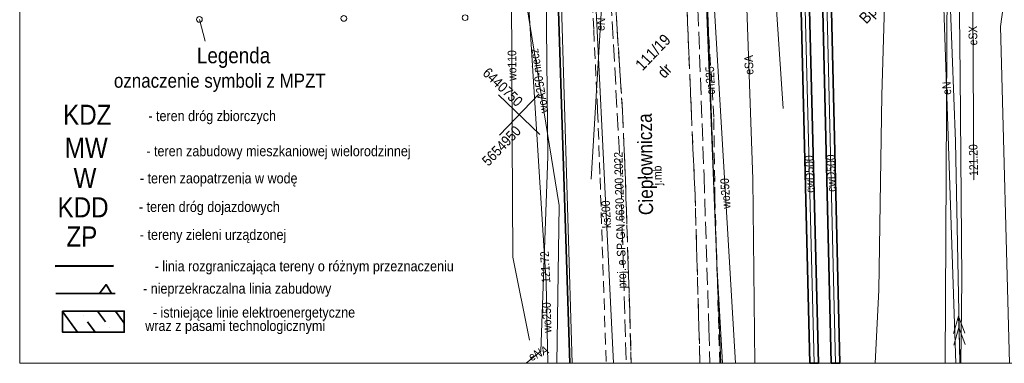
# Model space of a CAD drawing. Extents: x 0 to 6443539, y 0 to 5655063.
# Tile 26 of 64: x 6441072 to 6441157, y 5654557 to 5654587. Entities that reach past the tile are written whole.
import ezdxf
from ezdxf.enums import TextEntityAlignment as Align

# ---------------------------------------------------------------- set-up
doc = ezdxf.new("R2010")
doc.units = 0
doc.header["$MEASUREMENT"] = 0
for name, pattern in [('1.0_0.5', [1.5, 1, -0.5]), ('1.5_0.5', [2, 1.5, -0.5]), ('219-500', [0]), ('PRZER2-1', [3, 2, -1]), ('PRZER3-1', [4, 3, -1])]:
    doc.linetypes.add(name, pattern=pattern)
doc.layers.get('0').update_dxf_attribs({"color": 2, "linetype": 'CONTINUOUS', "lineweight": 5})
for name, color, linetype, lineweight in [('1ramki', 7, 'PRZER2-1', 18), ('Warstwa 63', 7, 'CONTINUOUS', 0), ('z - MPZT', 121, 'PRZER3-1', 18)]:
    doc.layers.add(name, color=color, linetype=linetype, lineweight=lineweight)
for name, color, linetype in [('202-punkt graniczny', 7, 'CONTINUOUS'), ('203-punkt graniczny', 7, 'CONTINUOUS'), ('210-oznaczenie konturu użytku gruntowego', 7, 'CONTINUOUS'), ('211-numer działki ewidencyjnej', 7, 'CONTINUOUS'), ('218-kontur użytku gruntowego', 7, 'CONTINUOUS'), ('219-działka ewidencyjna', 7, 'CONTINUOUS'), ('994-Nazwa ulicy', 7, 'CONTINUOUS'), ('chodnik', 7, 'CONTINUOUS'), ('jezdnia', 7, 'CONTINUOUS'), ('jezdnia-Atr17', 7, 'CONTINUOUS'), ('krawężnik', 7, 'CONTINUOUS'), ('obudowa ochronna przewodu', 7, 'CONTINUOUS'), ('ogrodzenie trwałe', 7, 'CONTINUOUS'), ('przewód ciepłowniczy', 7, 'CONTINUOUS'), ('przewód ciepłowniczy-Atr1', 7, 'CONTINUOUS'), ('przewód elektroenergetyczny podziemny', 7, 'CONTINUOUS'), ('przewód elektroenergetyczny podziemny - ob. projektowany', 7, 'CONTINUOUS'), ('przewód elektroenergetyczny podziemny - ob. projektowany-Atr1', 7, 'CONTINUOUS'), ('przewód elektroenergetyczny podziemny-Atr1', 7, 'CONTINUOUS'), ('przewód kanalizacyjny', 7, 'CONTINUOUS'), ('przewód kanalizacyjny-Atr1', 7, 'CONTINUOUS'), ('przewód telekomunikacyjny podziemny - ob. projektowany', 7, 'CONTINUOUS'), ('przewód wodociągowy', 7, 'CONTINUOUS'), ('przewód wodociągowy-Atr1', 7, 'CONTINUOUS'), ('rzedna', 7, 'CONTINUOUS'), ('rzedna-Atr2', 7, 'CONTINUOUS')]:
    doc.layers.add(name, color=color, linetype=linetype)
doc.styles.add('MapaZas', font='geodezja.shx', dxfattribs={"width": 0.9})
doc.linetypes.add('902-500', pattern='A,3.75,0,[1,ksztalty.shx,S=0.5,R=0,X=0,Y=0],3.75', length=7.5)
doc.linetypes.add('NLZ', pattern='A,3,-1,[35,msgB.shx,S=0.008,R=0,X=-0.5,Y=0],3', length=7)
doc.linetypes.add('OLZ', pattern='A,3,-1,[36,msgB.shx,S=0.008,R=0,X=-0.5,Y=0],3', length=7)

# ---------------------------------------------------------------- blocks, each defined once
blk = doc.blocks.new('202')
at = {"color": 0, "linetype": 'Continuous', "lineweight": 0}
blk.add_circle((0, 0), 0.25, dxfattribs=at)
blk = doc.blocks.new('203')
at = {"linetype": 'Continuous', "lineweight": 0}
h = blk.add_hatch(color=0, dxfattribs=at)
edge = h.paths.add_edge_path()
edge.add_arc((0, 0), 0.045, 0, 360)
blk = doc.blocks.new('PW01')
at = {"linetype": 'Continuous', "lineweight": 13}
h = blk.add_hatch(color=0, dxfattribs=at)
edge = h.paths.add_edge_path()
edge.add_arc((0, 0), 0.045, 0, 360)

msp = doc.modelspace()

# ---------------------------------------------------------------- hatches: boundary and pattern name
at = {"layer": 'z - MPZT', "linetype": 'Continuous', "lineweight": 35}
h = msp.add_hatch(dxfattribs=at)
h.set_pattern_fill('ANSI36', color=0, scale=10, angle=261)
h.set_pattern_definition([(306, (112.9452, -411.2113), (2.29705148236, -1.03499310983), [3.125, -0.625, 0, -0.625])])
h.paths.add_polyline_path([(6441075.414, 5654561.273), (6441080.786, 5654561.273), (6441080.786, 5654559.439), (6441075.414, 5654559.439)])

# ---------------------------------------------------------------- linework, layer by layer
at = {"color": 0, "lineweight": 13}
for p, q in [((6441117.021, 5654576.668), (6441113.41, 5654580.126)), ((6441117.021, 5654576.668), (6441113.41, 5654580.126)), ((6441113.487, 5654576.591), (6441116.945, 5654580.202)), ((6441113.487, 5654576.591), (6441116.945, 5654580.202))]:
    msp.add_line(p, q, dxfattribs=at)
at = {"color": 0, "linetype": 'Continuous', "lineweight": 13}
for p, q in [((6441153.486, 5654560.836), (6441153.048, 5654559.317)), ((6441153.655, 5654556.737), (6441153.486, 5654560.836)), ((6441153.486, 5654560.836), (6441154.047, 5654559.358)), ((6441153.527, 5654559.837), (6441153.09, 5654558.318)), ((6441153.527, 5654559.837), (6441154.089, 5654558.359))]:
    msp.add_line(p, q, dxfattribs=at)
at = {"layer": '1ramki', "color": 0, "linetype": 'Continuous', "lineweight": 13, "flags": 128}
msp.add_lwpolyline([(6441071.681, 5654696.745), (6441272.347, 5654696.745), (6441272.347, 5654556.737), (6441071.681, 5654556.737)], close=True, dxfattribs=at)
msp.add_lwpolyline([(6441071.681, 5654696.745), (6441272.347, 5654696.745), (6441272.347, 5654556.737), (6441071.681, 5654556.737)], close=True, dxfattribs=at)
at = {"layer": '218-kontur użytku gruntowego', "color": 0, "linetype": 'Continuous', "lineweight": 13}
for points in [[(6441119.841, 5654556.737), (6441118.314, 5654607.413)], [(6441118.314, 5654607.413), (6441119.841, 5654556.737)], [(6441130.765, 5654607.3), (6441132.793, 5654556.737)], [(6441132.793, 5654556.737), (6441130.765, 5654607.3)]]:
    msp.add_lwpolyline(points, dxfattribs=at)
at = {"layer": '219-działka ewidencyjna', "color": 0, "linetype": '219-500', "lineweight": 13}
for points in [[(6441152.633, 5654611.905), (6441152.341, 5654556.737)], [(6441119.841, 5654556.737), (6441118.314, 5654607.413)], [(6441132.793, 5654556.737), (6441130.765, 5654607.3)], [(6441087.852, 5654584.79), (6441087.346, 5654586.683)]]:
    msp.add_lwpolyline(points, dxfattribs=at)
at = {"layer": 'chodnik', "color": 0, "linetype": '1.0_0.5', "lineweight": 13}
for points in [[(6441135.982, 5654609.684), (6441135.898, 5654609.668), (6441135.63, 5654609.634), (6441135.369, 5654609.607), (6441135.101, 5654609.573), (6441134.833, 5654609.524), (6441134.579, 5654609.477), (6441134.304, 5654609.435), (6441134.044, 5654609.38), (6441133.579, 5654609.271), (6441133.151, 5654609.113), (6441132.955, 5654608.069), (6441131.471, 5654606.693), (6441130.858, 5654604.954), (6441130.423, 5654601.868), (6441129.744, 5654600.524), (6441129.628, 5654596.44), (6441129.881, 5654586.367), (6441130.224, 5654578.411), (6441130.538, 5654571.408), (6441130.965, 5654556.737)], [(6441132.694, 5654556.737), (6441132.271, 5654571.064), (6441132.174, 5654578.163), (6441131.67, 5654586.385), (6441131.425, 5654594.11), (6441131.358, 5654600.141), (6441133.291, 5654603.635), (6441134.218, 5654604.603), (6441134.893, 5654604.801), (6441136.992, 5654605.2), (6441139.704, 5654605.358), (6441139.638, 5654607.429), (6441136.524, 5654607.213), (6441136.085, 5654608.519), (6441135.982, 5654609.684)], [(6441121.155, 5654595.776), (6441121.712, 5654585.745), (6441122.048, 5654578.707), (6441122.26, 5654572.87)], [(6441124.97, 5654556.737), (6441124.843, 5654561.341), (6441124.469, 5654572.762), (6441124.212, 5654578.74), (6441123.747, 5654585.845), (6441123.214, 5654595.757)], [(6441122.26, 5654572.87), (6441122.792, 5654556.737)]]:
    msp.add_lwpolyline(points, dxfattribs=at)
at = {"layer": 'jezdnia', "color": 0, "linetype": '1.5_0.5', "lineweight": 13}
msp.add_lwpolyline([(6441130.965, 5654556.737), (6441130.538, 5654571.408), (6441130.224, 5654578.411), (6441129.881, 5654586.367), (6441129.628, 5654596.44), (6441129.744, 5654600.524), (6441123.214, 5654595.757), (6441123.747, 5654585.845), (6441124.212, 5654578.74), (6441124.469, 5654572.762), (6441124.843, 5654561.341), (6441124.97, 5654556.737)], dxfattribs=at)
at = {"layer": 'krawężnik', "color": 0, "linetype": 'Continuous', "lineweight": 13, "flags": 128}
msp.add_lwpolyline([(6441129.881, 5654586.367), (6441129.628, 5654596.44), (6441129.744, 5654600.524), (6441129.877, 5654604.219)], dxfattribs=at)
at = {"layer": 'obudowa ochronna przewodu', "color": 0, "lineweight": 35}
for p, q in [((6441142.227, 5654595.696), (6441143.153, 5654556.746)), ((6441140.553, 5654556.728), (6441139.569, 5654595.593)), ((6441141.303, 5654556.747), (6441140.319, 5654595.612)), ((6441141.477, 5654595.678), (6441142.403, 5654556.729)), ((6441140.553, 5654556.728), (6441140.928, 5654556.737)), ((6441141.303, 5654556.747), (6441140.928, 5654556.737)), ((6441142.403, 5654556.729), (6441142.778, 5654556.737)), ((6441143.153, 5654556.746), (6441142.778, 5654556.737))]:
    msp.add_line(p, q, dxfattribs=at)
at = {"layer": 'ogrodzenie trwałe', "color": 0, "linetype": '902-500', "lineweight": 35}
msp.add_lwpolyline([(6441119.625, 5654556.737), (6441118.018, 5654606.409)], dxfattribs=at)
at = {"layer": 'przewód ciepłowniczy', "color": 0, "linetype": 'Continuous', "lineweight": 13}
for points in [[(6441131.305, 5654596.717), (6441132.416, 5654565.996), (6441132.47, 5654564.837), (6441132.92, 5654556.737)], [(6441139.944, 5654595.603), (6441140.927, 5654556.737)], [(6441142.782, 5654556.737), (6441141.852, 5654595.687)]]:
    msp.add_lwpolyline(points, dxfattribs=at)
at = {"layer": 'przewód elektroenergetyczny podziemny', "color": 0, "linetype": 'Continuous', "lineweight": 13}
for points in [[(6441143.268, 5654672.96), (6441143.325, 5654670.343), (6441143.508, 5654661.57), (6441143.771, 5654649.453), (6441143.884, 5654637.34), (6441144.526, 5654628.626), (6441145.264, 5654617.092), (6441146.393, 5654603.494), (6441147.163, 5654591.806), (6441146.83, 5654580.079), (6441146.554, 5654563.091), (6441146.236, 5654556.737)], [(6441133.705, 5654624.035), (6441133.769, 5654618.781), (6441133.964, 5654608.155), (6441134.156, 5654605.16), (6441134.88, 5654592.657), (6441135.573, 5654572.762), (6441135.748, 5654556.737)], [(6441157.957, 5654556.737), (6441157.153, 5654586.06), (6441159.214, 5654600.95), (6441159.844, 5654605.526), (6441160.721, 5654612.052)], [(6441115.826, 5654556.737), (6441117.112, 5654557.778), (6441117.72, 5654574.752), (6441117.5, 5654594.374), (6441117.601, 5654597.573), (6441115.085, 5654611.516)], [(6441151.014, 5654611.862), (6441150.825, 5654605.26), (6441152.359, 5654599.083), (6441153.24, 5654576.045), (6441153.603, 5654556.737)], [(6441153.271, 5654556.737), (6441151.502, 5654609.235), (6441152.876, 5654609.512), (6441152.979, 5654611.905)], [(6441152.378, 5654611.899), (6441152.612, 5654609.598), (6441152.549, 5654605.658), (6441153.478, 5654597.707), (6441153.638, 5654581.853), (6441153.791, 5654563.984), (6441153.699, 5654556.737)]]:
    msp.add_lwpolyline(points, dxfattribs=at)
at = {"layer": 'przewód elektroenergetyczny podziemny', "color": 0, "linetype": 'Continuous', "lineweight": 13, "flags": 128}
for points in [[(6441112.296, 5654609.687), (6441120.413, 5654606.206), (6441121.989, 5654604.281), (6441123.113, 5654599.758), (6441121.491, 5654572.761)], [(6441154.833, 5654572.72), (6441154.678, 5654597.818), (6441154.945, 5654598.559)]]:
    msp.add_lwpolyline(points, dxfattribs=at)
at = {"layer": 'przewód elektroenergetyczny podziemny - ob. projektowany', "color": 0, "linetype": '1.5_0.5', "lineweight": 13}
for points in [[(6441071.681, 5654622.668), (6441080.042, 5654622.518), (6441080.516, 5654622.161), (6441082.955, 5654613.719), (6441083.564, 5654613.372), (6441086.349, 5654614.125), (6441104.447, 5654613.838), (6441114.625, 5654619.059), (6441119.892, 5654614.873), (6441120.763, 5654606.992), (6441130.345, 5654599.589), (6441131.323, 5654573.052), (6441131.745, 5654559.758), (6441131.839, 5654556.737)], [(6441096.184, 5654609.345), (6441096.194, 5654609.239), (6441096.217, 5654609.148), (6441096.268, 5654609.057), (6441096.334, 5654608.98), (6441096.413, 5654608.918), (6441096.492, 5654608.871), (6441096.591, 5654608.844), (6441096.69, 5654608.832), (6441099.563, 5654608.796), (6441117.971, 5654618.347), (6441119.956, 5654616.169), (6441121.74, 5654604.035), (6441122.058, 5654602.401), (6441123.101, 5654590.492), (6441124.084, 5654572.535), (6441124.544, 5654556.737)]]:
    msp.add_lwpolyline(points, dxfattribs=at)
at = {"layer": 'przewód kanalizacyjny', "color": 0, "linetype": 'Continuous', "lineweight": 13, "flags": 128}
msp.add_lwpolyline([(6441136.622, 5654611.508), (6441136.944, 5654597.921), (6441138.219, 5654578.909)], dxfattribs=at)
at = {"layer": 'przewód kanalizacyjny', "color": 0, "linetype": 'Continuous', "lineweight": 13}
msp.add_lwpolyline([(6441123.421, 5654556.737), (6441121.259, 5654601.076)], dxfattribs=at)
at = {"layer": 'przewód telekomunikacyjny podziemny - ob. projektowany', "color": 0, "linetype": '1.5_0.5', "lineweight": 13}
msp.add_lwpolyline([(6441071.681, 5654622.668), (6441080.042, 5654622.518), (6441080.516, 5654622.161), (6441082.955, 5654613.719), (6441083.564, 5654613.372), (6441086.349, 5654614.125), (6441104.447, 5654613.838), (6441114.625, 5654619.059), (6441119.892, 5654614.873), (6441120.763, 5654606.992), (6441130.345, 5654599.589), (6441131.323, 5654573.052), (6441131.745, 5654559.758), (6441131.839, 5654556.737)], dxfattribs=at)
at = {"layer": 'przewód wodociągowy', "color": 0, "linetype": 'Continuous', "lineweight": 13}
for points in [[(6441112.22, 5654611.545), (6441112.227, 5654610.584), (6441115.179, 5654592.181), (6441118.683, 5654570.48), (6441118.483, 5654556.737)], [(6441152.385, 5654611.906), (6441145.574, 5654609.305), (6441139.575, 5654607.074), (6441135.312, 5654606.02), (6441131.148, 5654605.59), (6441134.062, 5654556.737)], [(6441113.534, 5654603.433), (6441114.696, 5654602.709), (6441115.149, 5654602.054), (6441117.549, 5654563.729), (6441117.71, 5654556.737)]]:
    msp.add_lwpolyline(points, dxfattribs=at)
at = {"layer": 'przewód wodociągowy', "color": 0, "linetype": 'Continuous', "lineweight": 13, "flags": 128}
msp.add_lwpolyline([(6441106.852, 5654605.997), (6441113.762, 5654605.998), (6441114.472, 5654598.34), (6441114.555, 5654588.984), (6441114.609, 5654576.347), (6441114.65, 5654565.965), (6441116.115, 5654558.733)], dxfattribs=at)
at = {"layer": 'z - MPZT', "color": 0, "linetype": 'OLZ', "lineweight": 50}
msp.add_line((6441074.781, 5654565.175), (6441079.868, 5654565.206), dxfattribs=at)
at = {"layer": 'z - MPZT', "color": 0, "linetype": 'OLZ', "lineweight": 35}
msp.add_lwpolyline([(6441078.631, 5654562.813), (6441079.675, 5654562.812), (6441079.675, 5654562.812), (6441079.203, 5654563.59), (6441078.631, 5654562.813)], dxfattribs=at)
at = {"layer": 'z - MPZT', "color": 0, "linetype": 'NLZ', "lineweight": 35}
msp.add_lwpolyline([(6441074.829, 5654562.814), (6441080.003, 5654562.814)], dxfattribs=at)
at = {"layer": 'z - MPZT', "color": 0, "linetype": 'Continuous', "lineweight": 35}
msp.add_lwpolyline([(6441075.414, 5654561.273), (6441080.786, 5654561.273), (6441080.786, 5654559.439), (6441075.414, 5654559.439)], close=True, dxfattribs=at)

# ---------------------------------------------------------------- block references
at = {"layer": '202-punkt graniczny', "color": 0, "linetype": 'Continuous', "lineweight": 13, "rotation": 46.24115728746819}
for p in [(6441099.927, 5654586.765), (6441110.499, 5654586.831), (6441087.346, 5654586.683)]:
    msp.add_blockref('202', p, dxfattribs=at)
at = {"layer": '203-punkt graniczny', "color": 0, "linetype": 'Continuous', "lineweight": 13, "rotation": 46.24115728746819}
msp.add_blockref('203', (6441091.172, 5654572.359), dxfattribs=at)
at = {"layer": 'rzedna', "color": 0, "linetype": 'Continuous', "lineweight": 13, "rotation": 46.24115728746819}
for p in [(6441154.833, 5654572.72), (6441117.549, 5654563.729)]:
    msp.add_blockref('PW01', p, dxfattribs=at)

# ---------------------------------------------------------------- texts
at = {"layer": '210-oznaczenie konturu użytku gruntowego', "color": 0, "linetype": 'Continuous', "lineweight": 13, "style": 'MapaZas', "width": 0.9}
for s, p in [('Bp', (6441145.465, 5654586.221)), ('dr', (6441127.87, 5654581.479))]:
    msp.add_text(s, height=1, rotation=46.24116, dxfattribs=at).set_placement(p)
at = {"layer": '211-numer działki ewidencyjnej', "color": 0, "linetype": 'Continuous', "lineweight": 13, "style": 'MapaZas', "width": 0.9}
msp.add_text('111/19', height=1, rotation=46.24116, dxfattribs=at).set_placement((6441125.953, 5654582.15))
at = {"layer": '994-Nazwa ulicy', "color": 0, "linetype": 'Continuous', "lineweight": 13, "style": 'MapaZas', "width": 0.9}
msp.add_text('Ciepłownicza', height=1.25, rotation=90.78816, dxfattribs=at).set_placement((6441126.201, 5654574.066), align=Align.MIDDLE_CENTER)
at = {"layer": 'jezdnia-Atr17', "color": 0, "lineweight": 13, "style": 'MapaZas', "width": 0.9}
msp.add_text('j.mb', height=0.75, rotation=90.85616, dxfattribs=at).set_placement((6441127.248, 5654573.091), align=Align.MIDDLE_CENTER)
at = {"layer": 'przewód ciepłowniczy-Atr1', "color": 0, "lineweight": 13, "style": 'MapaZas', "width": 0.9}
for s, rotation, p in [('cn225', 92.07116, (6441131.857, 5654581.36)), ('cwD500', 91.44916, (6441140.514, 5654573.209)), ('cwD500', 91.36716, (6441142.387, 5654573.285))]:
    msp.add_text(s, height=0.75, rotation=rotation, dxfattribs=at).set_placement(p, align=Align.MIDDLE_CENTER)
at = {"layer": 'przewód elektroenergetyczny podziemny - ob. projektowany-Atr1', "color": 0, "lineweight": 13, "style": 'MapaZas', "width": 0.9}
msp.add_text('proj. e SP-GN.6630.200.2022', height=0.75, rotation=91.66716, dxfattribs=at).set_placement((6441124.013, 5654569.195), align=Align.MIDDLE_CENTER)
at = {"layer": 'przewód elektroenergetyczny podziemny-Atr1', "color": 0, "lineweight": 13, "style": 'MapaZas', "width": 0.9}
for s, rotation, p in [('eN', 86.56116, (6441122.302, 5654586.26)), ('eSX', 90.35316, (6441154.752, 5654585.272)), ('eSA', 91.99316, (6441135.23, 5654582.713)), ('eN', 91.92816, (6441152.467, 5654580.689)), ('eNA', 24.93616, (6441116.898, 5654557.605))]:
    msp.add_text(s, height=0.75, rotation=rotation, dxfattribs=at).set_placement(p, align=Align.MIDDLE_CENTER)
at = {"layer": 'przewód kanalizacyjny-Atr1', "color": 0, "lineweight": 13, "style": 'MapaZas', "width": 0.9}
msp.add_text('ks200', height=0.75, rotation=92.74116, dxfattribs=at).set_placement((6441122.788, 5654569.706), align=Align.MIDDLE_CENTER)
at = {"layer": 'przewód wodociągowy-Atr1', "color": 0, "lineweight": 13, "style": 'MapaZas', "width": 0.9}
for s, rotation, p in [('wo110', 90.24716, (6441114.585, 5654582.669)), ('woA250-niecz', 99.17316, (6441116.934, 5654581.334)), ('wo250', 93.41316, (6441133.181, 5654571.522)), ('wo250', 91.31816, (6441117.619, 5654560.712))]:
    msp.add_text(s, height=0.75, rotation=rotation, dxfattribs=at).set_placement(p, align=Align.MIDDLE_CENTER)
at = {"layer": 'rzedna-Atr2', "color": 0, "lineweight": 13, "style": 'MapaZas', "width": 0.9}
msp.add_text('121.20', height=0.75, rotation=91.38616, dxfattribs=at).set_placement((6441155.207, 5654573.053))
msp.add_text('121.72', height=0.75, rotation=92.94316, dxfattribs=at).set_placement((6441117.549, 5654563.729), align=Align.MIDDLE_LEFT)
at = {"layer": 'Warstwa 63', "color": 0, "linetype": 'Continuous', "lineweight": 13, "style": 'MapaZas', "width": 0.9}
for s, rotation, p in [('6440750', 316.24116, (6441111.955, 5654581.921)), ('5654950', 46.24116, (6441112.532, 5654573.841))]:
    msp.add_text(s, height=0.8978, rotation=rotation, dxfattribs=at).set_placement(p)
at = {"layer": 'z - MPZT', "color": 0, "linetype": 'OLZ', "lineweight": 35, "style": 'MapaZas', "width": 0.9}
for s, p in [('KDZ', (6441077.572, 5654578.377)), ('MW', (6441077.481, 5654575.498)), ('W', (6441077.371, 5654572.869)), ('KDD', (6441077.205, 5654570.314)), ('ZP', (6441077.099, 5654567.772))]:
    msp.add_text(s, height=1.75, rotation=359.95983, dxfattribs=at).set_placement(p, align=Align.MIDDLE)
at = {"layer": 'z - MPZT', "color": 0, "linetype": 'Continuous', "lineweight": 30, "style": 'MapaZas', "width": 0.9}
for s, p in [('- teren dróg zbiorczych', (6441088.454, 5654578.172)), ('- teren zabudowy mieszkaniowej wielorodzinnej', (6441094.237, 5654575.107)), ('- teren zaopatrzenia w wodę', (6441089.025, 5654572.737)), ('- teren dróg dojazdowych', (6441088.212, 5654570.258)), ('- tereny zieleni urządzonej', (6441088.537, 5654567.821)), ('- linia rozgraniczająca tereny o różnym przeznaczeniu', (6441096.477, 5654565.088)), ('- nieprzekraczalna linia zabudowy', (6441090.635, 5654563.133)), ('- istniejące linie elektroenergetyczne  ', (6441092.406, 5654561.054))]:
    msp.add_text(s, height=0.90857, dxfattribs=at).set_placement(p, align=Align.MIDDLE)
at = {"layer": 'z - MPZT', "color": 0, "linetype": 'Continuous', "lineweight": 30, "attachment_point": 1, "style": 'MapaZas'}
for s, insert, char_height, width in [('Legenda', (6441087.127, 5654584.222), 1.3629, 48.09459), ('oznaczenie symboli z MPZT', (6441079.893, 5654581.958), 1.22658, 61.78893), ('wraz z pasami technologicznymi', (6441082.623, 5654560.448), 0.90857, 20.90972)]:
    msp.add_mtext(s, dxfattribs=dict(at, insert=insert, char_height=char_height, width=width))

doc.saveas('drawing.dxf')
